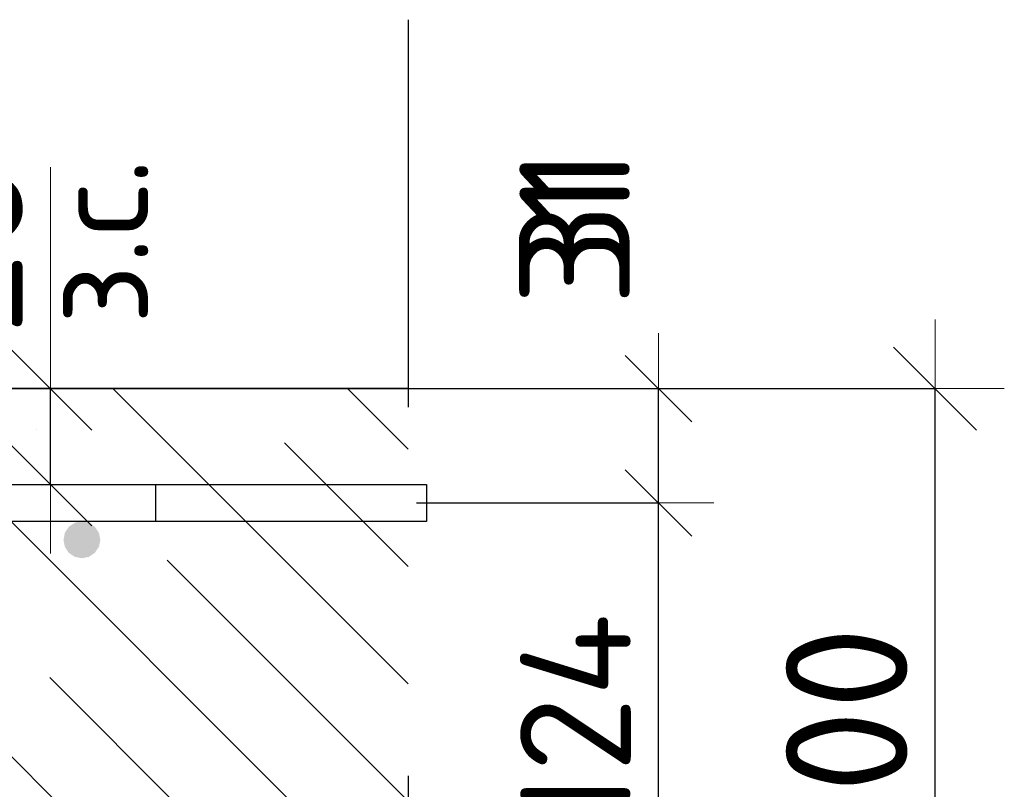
# Model space of a CAD drawing. Header units: metres. Extents: x -38 to 100, y -15 to 21.
# Tile 196 of 246: x 72.651 to 72.918, y 7.433 to 7.642. Entities that reach past the tile are written whole.
import ezdxf

# ---------------------------------------------------------------- set-up
doc = ezdxf.new("R2010")
doc.units = ezdxf.units.M
doc.header["$PDMODE"] = 65
doc.linetypes.add('______4', pattern=[0.135, 0.105, -0.03])
for name, color, linetype, lineweight in [('XR$3$Арм. стержнями верхней зоны', 180, 'Continuous', 35), ('XR$3$Арм.стержн. Арматура края', 96, 'Continuous', 35), ('XR$3$Размерная линия (1)', 7, 'Continuous', 13), ('XR$3$Размерная линия_ общее', 7, 'Continuous', 13), ('XR$4$Арм. стержнями верхней зоны', 180, 'Continuous', 35), ('XR$4$Арм.стержн. Арматура края', 96, 'Continuous', 35), ('XR$4$Размерная линия (1)', 7, 'Continuous', 13), ('XR$4$Размерная линия_ общее', 7, 'Continuous', 13), ('XR$6$Арм. стержнями верхней зоны', 180, 'Continuous', 35), ('XR$6$Арм.стержн. Арматура края', 96, 'Continuous', 35), ('XR$6$Размерная линия (1)', 7, 'Continuous', 13), ('XR$6$Размерная линия_ общее', 7, 'Continuous', 13)]:
    doc.layers.add(name, color=color, linetype=linetype, lineweight=lineweight)
doc.styles.add('ISOCPEUR', font='txt')
doc.dimstyles.new('DIMSTYLE_11', dxfattribs={"dimtxt": 0.033, "dimasz": 0.0375, "dimexe": 0, "dimexo": 0, "dimgap": 0.0165, "dimtad": 2, "dimdec": 0, "dimlfac": 1000, "dimrnd": 1, "dimzin": 12, "dimdsep": 46, "dimtxsty": 'ISOCPEUR', "dimblk1": 'ALL_ML_STRICH', "dimblk2": 'ALL_ML_STRICH', "dimsah": 1, "dimcen": 0, "dimclrd": 7, "dimclre": 256, "dimclrt": 7, "dimadec": 0, "dimazin": 0, "dimtfac": 1, "dimtdec": 0, "dimtix": 1, "dimtmove": 2, "dimatfit": 3, "dimfxl": 0, "dimtvp": 1.2, "dimtzin": 0, "dimlwd": 0, "dimlwe": -3, "dimarcsym": 0})
doc.dimstyles.new('DIMSTYLE_12', dxfattribs={"dimtxt": 0.03, "dimasz": 0.03, "dimexe": 0, "dimexo": 0, "dimgap": 0.015, "dimtad": 2, "dimdec": 0, "dimlfac": 1000, "dimrnd": 1, "dimzin": 12, "dimdsep": 46, "dimtxsty": 'ISOCPEUR', "dimblk1": 'ALL_ML_STRICH', "dimblk2": 'ALL_ML_STRICH', "dimsah": 1, "dimcen": 0, "dimclrd": 7, "dimclre": 256, "dimclrt": 7, "dimadec": 0, "dimazin": 0, "dimtfac": 1, "dimtdec": 0, "dimtix": 1, "dimtmove": 2, "dimatfit": 3, "dimfxl": 0, "dimtzin": 0, "dimlwd": 0, "dimlwe": -3, "dimarcsym": 0})
doc.dimstyles.new('DIMSTYLE_14', dxfattribs={"dimtxt": 0.03, "dimasz": 0.03, "dimexe": 0, "dimexo": 0, "dimgap": 0.015, "dimtad": 2, "dimdec": 0, "dimlfac": 1000, "dimrnd": 1, "dimzin": 12, "dimdsep": 46, "dimtxsty": 'ISOCPEUR', "dimblk1": 'ALL_ML_STRICH', "dimblk2": 'ALL_ML_STRICH', "dimsah": 1, "dimcen": 0, "dimclrd": 7, "dimclre": 256, "dimclrt": 7, "dimadec": 0, "dimazin": 0, "dimtfac": 1, "dimtdec": 0, "dimtix": 1, "dimtmove": 2, "dimatfit": 3, "dimfxl": 0, "dimtvp": 1.2, "dimtzin": 0, "dimlwd": 0, "dimlwe": -3, "dimarcsym": 0})
doc.dimstyles.new('DIMSTYLE_8', dxfattribs={"dimtxt": 0.033, "dimasz": 0.0375, "dimexe": 0, "dimexo": 0, "dimgap": 0.0165, "dimtad": 2, "dimdec": 0, "dimlfac": 1000, "dimrnd": 1, "dimzin": 12, "dimdsep": 46, "dimtxsty": 'ISOCPEUR', "dimblk1": 'ALL_ML_STRICH', "dimblk2": 'ALL_ML_STRICH', "dimsah": 1, "dimcen": 0, "dimclrd": 7, "dimclre": 256, "dimclrt": 7, "dimadec": 0, "dimazin": 0, "dimtfac": 1, "dimtdec": 0, "dimtix": 1, "dimtmove": 2, "dimatfit": 3, "dimfxl": 0, "dimtzin": 0, "dimlwd": 0, "dimlwe": -3, "dimarcsym": 0})
pattern_1 = [(135, (0, 0), (-0.031819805, -0.031819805), [0.4, -0.05, 0, -0.05]), (135, (-0.01591, -0.01591), (-0.031819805, -0.031819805), [0.8, -0.1, 0.1, -0.1])]

# ---------------------------------------------------------------- blocks, each defined once
blk = doc.blocks.new('ALL_ML_STRICH')
at = {"color": 0, "linetype": 'ByBlock', "lineweight": -2}
for p, q in [((0, -0.5), (0, 0.5)), ((-0.3, -0.3), (0.3, 0.3)), ((-1, 0), (0.5, 0))]:
    blk.add_line(p, q, dxfattribs=at)
blk = doc.blocks.new('*D135')
at = {"layer": 'DEFPOINTS', "color": 7, "linetype": 'Continuous', "lineweight": 13, "transparency": 33554687}
for p in [(72.7273, 7.54188), (72.7273, 7.34188), (72.89884, 7.34188)]:
    blk.add_point(p, dxfattribs=at)
at = {"layer": 'XR$3$Размерная линия_ общее', "color": 253, "linetype": 'Continuous', "lineweight": -2, "true_color": 0xa0a0a0, "transparency": 33554687}
for p, q in [((72.7473, 7.54188), (72.89884, 7.54188)), ((72.7473, 7.34188), (72.89884, 7.34188))]:
    blk.add_line(p, q, dxfattribs=at)
at = {"layer": 'XR$3$Размерная линия_ общее', "color": 7, "linetype": 'Continuous', "lineweight": -2, "transparency": 33554687}
blk.add_line((72.89884, 7.34188), (72.89884, 7.54188), dxfattribs=at)
at = {"layer": 'XR$3$Размерная линия_ общее', "color": 7, "linetype": 'Continuous', "lineweight": 13, "transparency": 33554687, "xscale": 0.0375, "yscale": 0.0375, "zscale": 0.0375}
for p, rotation in [((72.89884, 7.54188), 90), ((72.89884, 7.34188), 270)]:
    blk.add_blockref('ALL_ML_STRICH', p, dxfattribs=dict(at, rotation=rotation))
at = {"layer": 'XR$3$Размерная линия_ общее', "color": 7, "linetype": 'Continuous', "lineweight": 13, "transparency": 33554687, "insert": (72.87484, 7.44353), "char_height": 0.033, "width": 0.099, "attachment_point": 5, "rotation": 90, "style": 'ISOCPEUR'}
blk.add_mtext('\\A1;{200}', dxfattribs=at)
blk = doc.blocks.new('*D202')
at = {"layer": 'DEFPOINTS', "color": 7, "linetype": 'Continuous', "lineweight": 13, "transparency": 33554687}
for p in [(72.73821, 7.51088), (72.73118, 7.38688), (72.82384, 7.38688)]:
    blk.add_point(p, dxfattribs=at)
at = {"layer": 'XR$3$Размерная линия (1)', "color": 9, "linetype": 'Continuous', "lineweight": -2, "true_color": 0xc7c7c7, "transparency": 33554687}
for p, q in [((72.75821, 7.51088), (72.82384, 7.51088)), ((72.75118, 7.38688), (72.82384, 7.38688))]:
    blk.add_line(p, q, dxfattribs=at)
at = {"layer": 'XR$3$Размерная линия (1)', "color": 7, "linetype": 'Continuous', "lineweight": -2, "transparency": 33554687}
blk.add_line((72.82384, 7.38688), (72.82384, 7.51088), dxfattribs=at)
at = {"layer": 'XR$3$Размерная линия (1)', "color": 7, "linetype": 'Continuous', "lineweight": 13, "transparency": 33554687, "xscale": 0.03, "yscale": 0.03, "zscale": 0.03}
for p, rotation in [((72.82384, 7.51088), 90), ((72.82384, 7.38688), 270)]:
    blk.add_blockref('ALL_ML_STRICH', p, dxfattribs=dict(at, rotation=rotation))
at = {"layer": 'XR$3$Размерная линия (1)', "color": 7, "linetype": 'Continuous', "lineweight": 13, "transparency": 33554687, "insert": (72.80134, 7.45188), "char_height": 0.03, "width": 0.09, "attachment_point": 5, "rotation": 90, "style": 'ISOCPEUR'}
blk.add_mtext('\\A1;{124}', dxfattribs=at)
blk = doc.blocks.new('*D203')
at = {"layer": 'DEFPOINTS', "color": 7, "linetype": 'Continuous', "lineweight": 13, "transparency": 33554687}
for p in [(72.72034, 7.54188), (72.73821, 7.51088), (72.82384, 7.51088)]:
    blk.add_point(p, dxfattribs=at)
at = {"layer": 'XR$3$Размерная линия (1)', "color": 9, "linetype": 'Continuous', "lineweight": -2, "true_color": 0xc7c7c7, "transparency": 33554687}
for p, q in [((72.74034, 7.54188), (72.82384, 7.54188)), ((72.75821, 7.51088), (72.82384, 7.51088))]:
    blk.add_line(p, q, dxfattribs=at)
at = {"layer": 'XR$3$Размерная линия (1)', "color": 7, "linetype": 'Continuous', "lineweight": -2, "transparency": 33554687}
blk.add_line((72.82384, 7.51088), (72.82384, 7.54188), dxfattribs=at)
at = {"layer": 'XR$3$Размерная линия (1)', "color": 7, "linetype": 'Continuous', "lineweight": 13, "transparency": 33554687, "xscale": 0.03, "yscale": 0.03, "zscale": 0.03}
for p, rotation in [((72.82384, 7.54188), 90), ((72.82384, 7.51088), 270)]:
    blk.add_blockref('ALL_ML_STRICH', p, dxfattribs=dict(at, rotation=rotation))
at = {"layer": 'XR$3$Размерная линия (1)', "color": 7, "linetype": 'Continuous', "lineweight": 13, "transparency": 33554687, "insert": (72.8011, 7.58917), "char_height": 0.03, "width": 0.06, "attachment_point": 5, "rotation": 90, "style": 'ISOCPEUR'}
blk.add_mtext('\\A1;{31}', dxfattribs=at)
blk = doc.blocks.new('*D278')
at = {"layer": 'DEFPOINTS', "color": 7, "linetype": 'Continuous', "lineweight": 13, "transparency": 33554687}
for p in [(72.7273, 7.54188), (72.7273, 7.34188), (72.89884, 7.34188)]:
    blk.add_point(p, dxfattribs=at)
at = {"layer": 'XR$4$Размерная линия_ общее', "color": 253, "linetype": 'Continuous', "lineweight": -2, "true_color": 0xa0a0a0, "transparency": 33554687}
for p, q in [((72.7473, 7.54188), (72.89884, 7.54188)), ((72.7473, 7.34188), (72.89884, 7.34188))]:
    blk.add_line(p, q, dxfattribs=at)
at = {"layer": 'XR$4$Размерная линия_ общее', "color": 7, "linetype": 'Continuous', "lineweight": -2, "transparency": 33554687}
blk.add_line((72.89884, 7.34188), (72.89884, 7.54188), dxfattribs=at)
at = {"layer": 'XR$4$Размерная линия_ общее', "color": 7, "linetype": 'Continuous', "lineweight": 13, "transparency": 33554687, "xscale": 0.0375, "yscale": 0.0375, "zscale": 0.0375}
for p, rotation in [((72.89884, 7.54188), 90), ((72.89884, 7.34188), 270)]:
    blk.add_blockref('ALL_ML_STRICH', p, dxfattribs=dict(at, rotation=rotation))
at = {"layer": 'XR$4$Размерная линия_ общее', "color": 7, "linetype": 'Continuous', "lineweight": 13, "transparency": 33554687, "insert": (72.87484, 7.44353), "char_height": 0.033, "width": 0.099, "attachment_point": 5, "rotation": 90, "style": 'ISOCPEUR'}
blk.add_mtext('\\A1;{200}', dxfattribs=at)
blk = doc.blocks.new('*D492')
at = {"layer": 'DEFPOINTS', "color": 7, "linetype": 'Continuous', "lineweight": 13, "transparency": 33554687}
for p in [(72.73821, 7.51088), (72.73118, 7.38688), (72.82384, 7.38688)]:
    blk.add_point(p, dxfattribs=at)
at = {"layer": 'XR$4$Размерная линия (1)', "color": 9, "linetype": 'Continuous', "lineweight": -2, "true_color": 0xc7c7c7, "transparency": 33554687}
for p, q in [((72.75821, 7.51088), (72.82384, 7.51088)), ((72.75118, 7.38688), (72.82384, 7.38688))]:
    blk.add_line(p, q, dxfattribs=at)
at = {"layer": 'XR$4$Размерная линия (1)', "color": 7, "linetype": 'Continuous', "lineweight": -2, "transparency": 33554687}
blk.add_line((72.82384, 7.38688), (72.82384, 7.51088), dxfattribs=at)
at = {"layer": 'XR$4$Размерная линия (1)', "color": 7, "linetype": 'Continuous', "lineweight": 13, "transparency": 33554687, "xscale": 0.03, "yscale": 0.03, "zscale": 0.03}
for p, rotation in [((72.82384, 7.51088), 90), ((72.82384, 7.38688), 270)]:
    blk.add_blockref('ALL_ML_STRICH', p, dxfattribs=dict(at, rotation=rotation))
at = {"layer": 'XR$4$Размерная линия (1)', "color": 7, "linetype": 'Continuous', "lineweight": 13, "transparency": 33554687, "insert": (72.80134, 7.45188), "char_height": 0.03, "width": 0.09, "attachment_point": 5, "rotation": 90, "style": 'ISOCPEUR'}
blk.add_mtext('\\A1;{124}', dxfattribs=at)
blk = doc.blocks.new('*D493')
at = {"layer": 'DEFPOINTS', "color": 7, "linetype": 'Continuous', "lineweight": 13, "transparency": 33554687}
for p in [(72.72034, 7.54188), (72.73821, 7.51088), (72.82384, 7.51088)]:
    blk.add_point(p, dxfattribs=at)
at = {"layer": 'XR$4$Размерная линия (1)', "color": 9, "linetype": 'Continuous', "lineweight": -2, "true_color": 0xc7c7c7, "transparency": 33554687}
for p, q in [((72.74034, 7.54188), (72.82384, 7.54188)), ((72.75821, 7.51088), (72.82384, 7.51088))]:
    blk.add_line(p, q, dxfattribs=at)
at = {"layer": 'XR$4$Размерная линия (1)', "color": 7, "linetype": 'Continuous', "lineweight": -2, "transparency": 33554687}
blk.add_line((72.82384, 7.51088), (72.82384, 7.54188), dxfattribs=at)
at = {"layer": 'XR$4$Размерная линия (1)', "color": 7, "linetype": 'Continuous', "lineweight": 13, "transparency": 33554687, "xscale": 0.03, "yscale": 0.03, "zscale": 0.03}
for p, rotation in [((72.82384, 7.54188), 90), ((72.82384, 7.51088), 270)]:
    blk.add_blockref('ALL_ML_STRICH', p, dxfattribs=dict(at, rotation=rotation))
at = {"layer": 'XR$4$Размерная линия (1)', "color": 7, "linetype": 'Continuous', "lineweight": 13, "transparency": 33554687, "insert": (72.8011, 7.58917), "char_height": 0.03, "width": 0.06, "attachment_point": 5, "rotation": 90, "style": 'ISOCPEUR'}
blk.add_mtext('\\A1;{31}', dxfattribs=at)
blk = doc.blocks.new('*D694')
at = {"layer": 'DEFPOINTS', "color": 7, "linetype": 'Continuous', "lineweight": 13, "transparency": 33554687}
for p in [(72.7273, 7.54188), (72.7273, 7.34188), (72.89884, 7.34188)]:
    blk.add_point(p, dxfattribs=at)
at = {"layer": 'XR$6$Размерная линия_ общее', "color": 253, "linetype": 'Continuous', "lineweight": -2, "true_color": 0xa0a0a0, "transparency": 33554687}
for p, q in [((72.7473, 7.54188), (72.89884, 7.54188)), ((72.7473, 7.34188), (72.89884, 7.34188))]:
    blk.add_line(p, q, dxfattribs=at)
at = {"layer": 'XR$6$Размерная линия_ общее', "color": 7, "linetype": 'Continuous', "lineweight": -2, "transparency": 33554687}
blk.add_line((72.89884, 7.34188), (72.89884, 7.54188), dxfattribs=at)
at = {"layer": 'XR$6$Размерная линия_ общее', "color": 7, "linetype": 'Continuous', "lineweight": 13, "transparency": 33554687, "xscale": 0.0375, "yscale": 0.0375, "zscale": 0.0375}
for p, rotation in [((72.89884, 7.54188), 90), ((72.89884, 7.34188), 270)]:
    blk.add_blockref('ALL_ML_STRICH', p, dxfattribs=dict(at, rotation=rotation))
at = {"layer": 'XR$6$Размерная линия_ общее', "color": 7, "linetype": 'Continuous', "lineweight": 13, "transparency": 33554687, "insert": (72.87484, 7.44353), "char_height": 0.033, "width": 0.099, "attachment_point": 5, "rotation": 90, "style": 'ISOCPEUR'}
blk.add_mtext('\\A1;{200}', dxfattribs=at)
blk = doc.blocks.new('*D852')
at = {"layer": 'DEFPOINTS', "color": 7, "linetype": 'Continuous', "lineweight": 13, "transparency": 33554687}
for p in [(72.61899, 7.54188), (72.61899, 7.51588), (72.65897, 7.51588)]:
    blk.add_point(p, dxfattribs=at)
at = {"layer": 'XR$6$Размерная линия_ общее', "color": 253, "linetype": 'Continuous', "lineweight": -2, "true_color": 0xa0a0a0, "transparency": 33554687}
for p, q in [((72.63899, 7.54188), (72.65897, 7.54188)), ((72.63899, 7.51588), (72.65897, 7.51588))]:
    blk.add_line(p, q, dxfattribs=at)
at = {"layer": 'XR$6$Размерная линия_ общее', "color": 7, "linetype": 'Continuous', "lineweight": -2, "transparency": 33554687}
blk.add_line((72.65897, 7.51588), (72.65897, 7.54188), dxfattribs=at)
at = {"layer": 'XR$6$Размерная линия_ общее', "color": 7, "linetype": 'Continuous', "lineweight": 13, "transparency": 33554687, "xscale": 0.0375, "yscale": 0.0375, "zscale": 0.0375}
for p, rotation in [((72.65897, 7.54188), 90), ((72.65897, 7.51588), 270)]:
    blk.add_blockref('ALL_ML_STRICH', p, dxfattribs=dict(at, rotation=rotation))
at = {"layer": 'XR$6$Размерная линия_ общее', "color": 7, "linetype": 'Continuous', "lineweight": 13, "transparency": 33554687, "insert": (72.65851, 7.55924), "char_height": 0.027, "width": 0.00135, "attachment_point": 1, "rotation": 90, "line_spacing_factor": 0.60241, "style": 'ISOCPEUR'}
blk.add_mtext('з.с.', dxfattribs=at)
at = {"layer": 'XR$6$Размерная линия_ общее', "color": 7, "linetype": 'Continuous', "lineweight": 13, "transparency": 33554687, "insert": (72.63497, 7.5796), "char_height": 0.033, "width": 0.066, "attachment_point": 5, "rotation": 90, "style": 'ISOCPEUR'}
blk.add_mtext('\\A1;{26}', dxfattribs=at)
blk = doc.blocks.new('*D854')
at = {"layer": 'DEFPOINTS', "color": 7, "linetype": 'Continuous', "lineweight": 13, "transparency": 33554687}
for p in [(72.74666, 7.51088), (72.73118, 7.38688), (72.82384, 7.38688)]:
    blk.add_point(p, dxfattribs=at)
at = {"layer": 'XR$6$Размерная линия (1)', "color": 9, "linetype": 'Continuous', "lineweight": -2, "true_color": 0xc7c7c7, "transparency": 33554687}
for p, q in [((72.76666, 7.51088), (72.82384, 7.51088)), ((72.75118, 7.38688), (72.82384, 7.38688))]:
    blk.add_line(p, q, dxfattribs=at)
at = {"layer": 'XR$6$Размерная линия (1)', "color": 7, "linetype": 'Continuous', "lineweight": -2, "transparency": 33554687}
blk.add_line((72.82384, 7.38688), (72.82384, 7.51088), dxfattribs=at)
at = {"layer": 'XR$6$Размерная линия (1)', "color": 7, "linetype": 'Continuous', "lineweight": 13, "transparency": 33554687, "xscale": 0.03, "yscale": 0.03, "zscale": 0.03}
for p, rotation in [((72.82384, 7.51088), 90), ((72.82384, 7.38688), 270)]:
    blk.add_blockref('ALL_ML_STRICH', p, dxfattribs=dict(at, rotation=rotation))
at = {"layer": 'XR$6$Размерная линия (1)', "color": 7, "linetype": 'Continuous', "lineweight": 13, "transparency": 33554687, "insert": (72.80134, 7.45188), "char_height": 0.03, "width": 0.09, "attachment_point": 5, "rotation": 90, "style": 'ISOCPEUR'}
blk.add_mtext('\\A1;{124}', dxfattribs=at)
blk = doc.blocks.new('*D855')
at = {"layer": 'DEFPOINTS', "color": 7, "linetype": 'Continuous', "lineweight": 13, "transparency": 33554687}
for p in [(72.72034, 7.54188), (72.74666, 7.51088), (72.82384, 7.51088)]:
    blk.add_point(p, dxfattribs=at)
at = {"layer": 'XR$6$Размерная линия (1)', "color": 9, "linetype": 'Continuous', "lineweight": -2, "true_color": 0xc7c7c7, "transparency": 33554687}
for p, q in [((72.74034, 7.54188), (72.82384, 7.54188)), ((72.76666, 7.51088), (72.82384, 7.51088))]:
    blk.add_line(p, q, dxfattribs=at)
at = {"layer": 'XR$6$Размерная линия (1)', "color": 7, "linetype": 'Continuous', "lineweight": -2, "transparency": 33554687}
blk.add_line((72.82384, 7.51088), (72.82384, 7.54188), dxfattribs=at)
at = {"layer": 'XR$6$Размерная линия (1)', "color": 7, "linetype": 'Continuous', "lineweight": 13, "transparency": 33554687, "xscale": 0.03, "yscale": 0.03, "zscale": 0.03}
for p, rotation in [((72.82384, 7.54188), 90), ((72.82384, 7.51088), 270)]:
    blk.add_blockref('ALL_ML_STRICH', p, dxfattribs=dict(at, rotation=rotation))
at = {"layer": 'XR$6$Размерная линия (1)', "color": 7, "linetype": 'Continuous', "lineweight": 13, "transparency": 33554687, "insert": (72.80113, 7.58256), "char_height": 0.03, "width": 0.06, "attachment_point": 5, "rotation": 90, "style": 'ISOCPEUR'}
blk.add_mtext('\\A1;{31}', dxfattribs=at)

msp = doc.modelspace()

# ---------------------------------------------------------------- hatches: boundary and pattern name
at = {"linetype": 'Continuous', "lineweight": 13, "transparency": 33554687}
h = msp.add_hatch(dxfattribs=at)
h.set_pattern_fill('__________540', scale=0.015, style=0, pattern_type=2)
h.set_pattern_definition(pattern_1)
h.paths.add_polyline_path([(72.1675, 7.54188), (72.1675, 7.34188), (72.75595, 7.34188), (72.75595, 7.54188)], flags=0)
h = msp.add_hatch(dxfattribs=at)
h.set_pattern_fill('__________540', scale=0.015, style=0, pattern_type=2)
h.set_pattern_definition(pattern_1)
h.paths.add_polyline_path([(72.1675, 7.54188), (72.1675, 7.34188), (72.75595, 7.34188), (72.75595, 7.54188)], flags=0)
h = msp.add_hatch(dxfattribs=at)
h.set_pattern_fill('__________540', scale=0.015, style=0, pattern_type=2)
h.set_pattern_definition(pattern_1)
h.paths.add_polyline_path([(72.1675, 7.54188), (72.1675, 7.34188), (72.75595, 7.34188), (72.75595, 7.54188)], flags=0)
at = {"layer": 'XR$3$Арм. стержнями верхней зоны', "linetype": 'Continuous', "lineweight": 50, "transparency": 33554687}
msp.add_hatch(color=4, dxfattribs=at).paths.add_polyline_path([(72.67251, 7.50088), (72.67212, 7.50279), (72.67104, 7.50441), (72.66942, 7.5055), (72.66751, 7.50588), (72.66559, 7.5055), (72.66397, 7.50441), (72.66289, 7.50279), (72.66251, 7.50088), (72.66289, 7.49896), (72.66397, 7.49734), (72.66559, 7.49626), (72.66751, 7.49588), (72.66942, 7.49626), (72.67104, 7.49734), (72.67212, 7.49896)])
at = {"layer": 'XR$4$Арм. стержнями верхней зоны', "linetype": 'Continuous', "lineweight": 50, "transparency": 33554687}
msp.add_hatch(color=4, dxfattribs=at).paths.add_polyline_path([(72.67251, 7.50088), (72.67212, 7.50279), (72.67104, 7.50441), (72.66942, 7.5055), (72.66751, 7.50588), (72.66559, 7.5055), (72.66397, 7.50441), (72.66289, 7.50279), (72.66251, 7.50088), (72.66289, 7.49896), (72.66397, 7.49734), (72.66559, 7.49626), (72.66751, 7.49588), (72.66942, 7.49626), (72.67104, 7.49734), (72.67212, 7.49896)])
at = {"layer": 'XR$6$Арм. стержнями верхней зоны', "linetype": 'Continuous', "lineweight": 50, "transparency": 33554687}
msp.add_hatch(color=4, dxfattribs=at).paths.add_polyline_path([(72.67251, 7.50088), (72.67212, 7.50279), (72.67104, 7.50441), (72.66942, 7.5055), (72.66751, 7.50588), (72.66559, 7.5055), (72.66397, 7.50441), (72.66289, 7.50279), (72.66251, 7.50088), (72.66289, 7.49896), (72.66397, 7.49734), (72.66559, 7.49626), (72.66751, 7.49588), (72.66942, 7.49626), (72.67104, 7.49734), (72.67212, 7.49896)])

# ---------------------------------------------------------------- linework, layer by layer
at = {"color": 7, "linetype": '______4', "lineweight": 25, "transparency": 33554687}
msp.add_line((72.75595, 7.64188), (72.75595, 7.24188), dxfattribs=at)
msp.add_line((72.75595, 7.64188), (72.75595, 7.24188), dxfattribs=at)
msp.add_line((72.75595, 7.64188), (72.75595, 7.24188), dxfattribs=at)
at = {"color": 7, "linetype": 'Continuous', "lineweight": 13, "transparency": 33554687}
msp.add_line((72.65897, 7.54188), (72.65897, 7.60188), dxfattribs=at)
at = {"color": 7, "linetype": 'Continuous', "lineweight": 35, "transparency": 33554687}
msp.add_line((72.75595, 7.54188), (72.1675, 7.54188), dxfattribs=at)
msp.add_line((72.75595, 7.54188), (72.1675, 7.54188), dxfattribs=at)
msp.add_line((72.75595, 7.54188), (72.1675, 7.54188), dxfattribs=at)
at = {"layer": 'XR$3$Арм. стержнями верхней зоны', "color": 4, "linetype": 'Continuous', "lineweight": 25, "transparency": 33554687}
for points in [[(72.76095, 7.50588), (72.1875, 7.50588), (72.1875, 7.51588), (72.76095, 7.51588), (72.76095, 7.50588)], [(72.76095, 7.50588), (72.44251, 7.50588), (72.44251, 7.51588), (72.76095, 7.51588), (72.76095, 7.50588)]]:
    msp.add_lwpolyline(points, dxfattribs=at)
at = {"layer": 'XR$3$Арм.стержн. Арматура края', "color": 4, "linetype": 'Continuous', "lineweight": 25, "transparency": 33554687}
msp.add_lwpolyline([(72.21607, 7.51588), (72.6875, 7.51588), (72.6875, 7.50588), (72.21676, 7.50588)], dxfattribs=at)
at = {"layer": 'XR$4$Арм. стержнями верхней зоны', "color": 4, "linetype": 'Continuous', "lineweight": 25, "transparency": 33554687}
for points in [[(72.76095, 7.50588), (72.1875, 7.50588), (72.1875, 7.51588), (72.76095, 7.51588), (72.76095, 7.50588)], [(72.76095, 7.50588), (72.1875, 7.50588), (72.1875, 7.51588), (72.76095, 7.51588), (72.76095, 7.50588)], [(72.76095, 7.50588), (72.44251, 7.50588), (72.44251, 7.51588), (72.76095, 7.51588), (72.76095, 7.50588)]]:
    msp.add_lwpolyline(points, dxfattribs=at)
at = {"layer": 'XR$4$Арм.стержн. Арматура края', "color": 4, "linetype": 'Continuous', "lineweight": 25, "transparency": 33554687}
msp.add_lwpolyline([(72.21607, 7.51588), (72.6875, 7.51588), (72.6875, 7.50588), (72.21676, 7.50588)], dxfattribs=at)
at = {"layer": 'XR$6$Арм. стержнями верхней зоны', "color": 4, "linetype": 'Continuous', "lineweight": 25, "transparency": 33554687}
for points in [[(72.76095, 7.50588), (72.1875, 7.50588), (72.1875, 7.51588), (72.76095, 7.51588), (72.76095, 7.50588)], [(72.76095, 7.50588), (72.44251, 7.50588), (72.44251, 7.51588), (72.76095, 7.51588), (72.76095, 7.50588)]]:
    msp.add_lwpolyline(points, dxfattribs=at)
at = {"layer": 'XR$6$Арм.стержн. Арматура края', "color": 4, "linetype": 'Continuous', "lineweight": 25, "transparency": 33554687}
msp.add_lwpolyline([(72.21607, 7.51588), (72.6875, 7.51588), (72.6875, 7.50588), (72.21676, 7.50588)], dxfattribs=at)

# ---------------------------------------------------------------- dimensions: what is measured, and where the dimension line sits
at = {"layer": 'XR$3$Размерная линия (1)', "color": 7, "linetype": 'Continuous', "lineweight": 13, "transparency": 33554687}
for base, p1, p2, dimstyle, picture, middle in [((72.82384, 7.54188), (72.75821, 7.51088), (72.74034, 7.54188), 'DIMSTYLE_14', '*D203', (72.8011, 7.58917)), ((72.82384, 7.51088), (72.75118, 7.38688), (72.75821, 7.51088), 'DIMSTYLE_12', '*D202', (72.80134, 7.45188))]:
    dim = msp.add_linear_dim(base=base, p1=p1, p2=p2, angle=90, dimstyle=dimstyle, override={"dimpost": '<>', "dimclrd": 7, "dimclre": 9, "dimclrt": 7, "dimlwd": 0, "dimlwe": 65533}, dxfattribs=at)
    dim.commit()
    dim.dimension.update_dxf_attribs({"geometry": picture, "text_midpoint": middle, "dimtype": 160})
at = {"layer": 'XR$3$Размерная линия_ общее', "color": 7, "linetype": 'Continuous', "lineweight": 13, "transparency": 33554687}
dim = msp.add_linear_dim(base=(72.89884, 7.54188), p1=(72.7473, 7.34188), p2=(72.7473, 7.54188), angle=90, dimstyle='DIMSTYLE_8', override={"dimpost": '<>', "dimclrd": 7, "dimclre": 253, "dimclrt": 7, "dimlwd": 0, "dimlwe": 65533}, dxfattribs=at)
dim.commit()
dim.dimension.update_dxf_attribs({"geometry": '*D135', "text_midpoint": (72.87484, 7.44353), "dimtype": 160})
at = {"layer": 'XR$4$Размерная линия (1)', "color": 7, "linetype": 'Continuous', "lineweight": 13, "transparency": 33554687}
for base, p1, p2, dimstyle, picture, middle in [((72.82384, 7.54188), (72.75821, 7.51088), (72.74034, 7.54188), 'DIMSTYLE_14', '*D493', (72.8011, 7.58917)), ((72.82384, 7.51088), (72.75118, 7.38688), (72.75821, 7.51088), 'DIMSTYLE_12', '*D492', (72.80134, 7.45188))]:
    dim = msp.add_linear_dim(base=base, p1=p1, p2=p2, angle=90, dimstyle=dimstyle, override={"dimpost": '<>', "dimclrd": 7, "dimclre": 9, "dimclrt": 7, "dimlwd": 0, "dimlwe": 65533}, dxfattribs=at)
    dim.commit()
    dim.dimension.update_dxf_attribs({"geometry": picture, "text_midpoint": middle, "dimtype": 160})
at = {"layer": 'XR$4$Размерная линия_ общее', "color": 7, "linetype": 'Continuous', "lineweight": 13, "transparency": 33554687}
dim = msp.add_linear_dim(base=(72.89884, 7.54188), p1=(72.7473, 7.34188), p2=(72.7473, 7.54188), angle=90, dimstyle='DIMSTYLE_8', override={"dimpost": '<>', "dimclrd": 7, "dimclre": 253, "dimclrt": 7, "dimlwd": 0, "dimlwe": 65533}, dxfattribs=at)
dim.commit()
dim.dimension.update_dxf_attribs({"geometry": '*D278', "text_midpoint": (72.87484, 7.44353), "dimtype": 160})
at = {"layer": 'XR$6$Размерная линия (1)', "color": 7, "linetype": 'Continuous', "lineweight": 13, "transparency": 33554687}
for base, p1, p2, dimstyle, picture, middle in [((72.82384, 7.54188), (72.76666, 7.51088), (72.74034, 7.54188), 'DIMSTYLE_14', '*D855', (72.80113, 7.58256)), ((72.82384, 7.51088), (72.75118, 7.38688), (72.76666, 7.51088), 'DIMSTYLE_12', '*D854', (72.80134, 7.45188))]:
    dim = msp.add_linear_dim(base=base, p1=p1, p2=p2, angle=90, dimstyle=dimstyle, override={"dimpost": '<>', "dimclrd": 7, "dimclre": 9, "dimclrt": 7, "dimlwd": 0, "dimlwe": 65533}, dxfattribs=at)
    dim.commit()
    dim.dimension.update_dxf_attribs({"geometry": picture, "text_midpoint": middle, "dimtype": 160})
at = {"layer": 'XR$6$Размерная линия_ общее', "color": 7, "linetype": 'Continuous', "lineweight": 13, "transparency": 33554687}
dim = msp.add_linear_dim(base=(72.65897, 7.54188), p1=(72.63899, 7.51588), p2=(72.63899, 7.54188), angle=90, text='<>\\Xз.с.', dimstyle='DIMSTYLE_11', override={"dimpost": '<>', "dimclrd": 7, "dimclre": 253, "dimclrt": 7, "dimlwd": 0, "dimlwe": 65533}, dxfattribs=at)
dim.commit()
dim.dimension.update_dxf_attribs({"geometry": '*D852', "text_midpoint": (72.63497, 7.5796), "dimtype": 160})
dim = msp.add_linear_dim(base=(72.89884, 7.54188), p1=(72.7473, 7.34188), p2=(72.7473, 7.54188), angle=90, dimstyle='DIMSTYLE_8', override={"dimpost": '<>', "dimclrd": 7, "dimclre": 253, "dimclrt": 7, "dimlwd": 0, "dimlwe": 65533}, dxfattribs=at)
dim.commit()
dim.dimension.update_dxf_attribs({"geometry": '*D694', "text_midpoint": (72.87484, 7.44353), "dimtype": 160})

doc.saveas('drawing.dxf')
